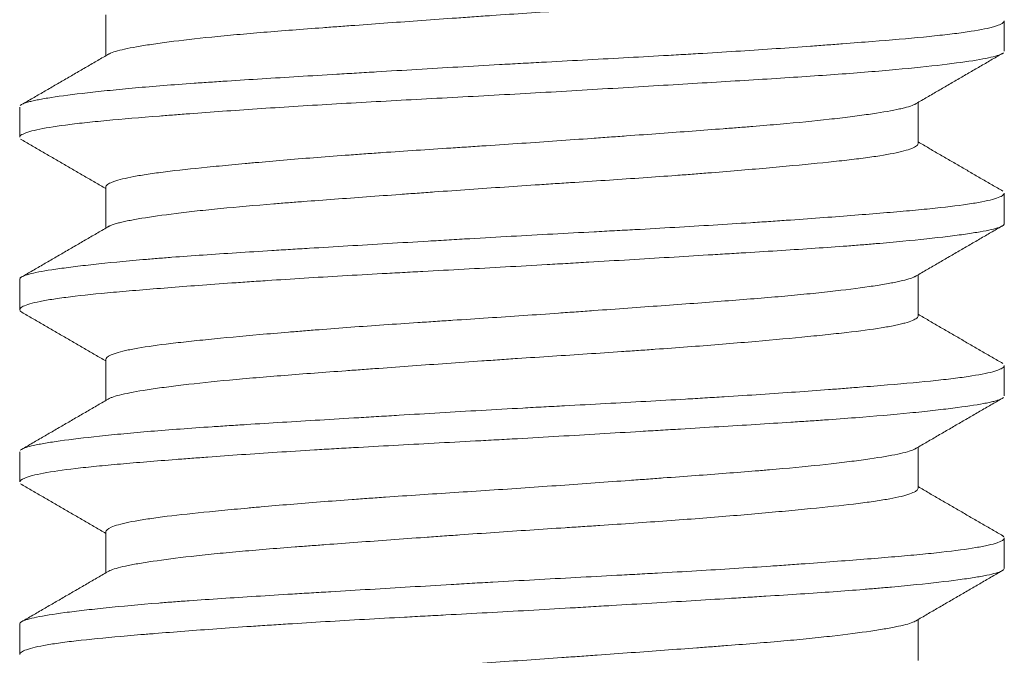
# Model space of a CAD drawing. Header units: millimetres. Extents: x 28 to 2257, y 19 to 785.
# Tile 40 of 55: x 1655.35 to 1659.35, y 366.12 to 368.7. Entities that reach past the tile are written whole.
import ezdxf

# ---------------------------------------------------------------- set-up
doc = ezdxf.new("R2010")
doc.units = ezdxf.units.MM
doc.layers.add('1', color=7, linetype='Continuous', true_color=0xffffff)

msp = doc.modelspace()

# ---------------------------------------------------------------- linework, layer by layer
at = {"layer": '1', "color": 155, "linetype": 'Continuous', "lineweight": 18}
for p, q in [((1655.7032, 368.719), (1655.7032, 368.5523)), ((1659.3532, 368.5709), (1659.3532, 368.6936)), ((1655.3532, 368.3434), (1655.3532, 368.2214)), ((1659.0032, 368.1956), (1659.0032, 368.3626)), ((1655.7032, 368.0193), (1655.7032, 367.8523)), ((1659.3532, 367.8715), (1659.3532, 367.9938)), ((1655.3532, 367.6437), (1655.3532, 367.521)), ((1659.0032, 367.4959), (1659.0032, 367.6626)), ((1655.7032, 367.3189), (1655.7032, 367.1523)), ((1659.3532, 367.1713), (1659.3532, 367.2934)), ((1655.3532, 366.9436), (1655.3532, 366.8215)), ((1659.0032, 366.7957), (1659.0032, 366.9626)), ((1655.7032, 366.6193), (1655.7032, 366.4523)), ((1659.3532, 366.4712), (1659.3532, 366.5939)), ((1655.3532, 366.2434), (1655.3532, 366.1211)), ((1659.0032, 366.0957), (1659.0032, 366.2626))]:
    msp.add_line(p, q, dxfattribs=at)
for points, knots in [([(1655.7129, 368.558), (1655.7143, 368.5588), (1655.7158, 368.5596), (1655.7238, 368.5636), (1655.7322, 368.5667), (1655.7631, 368.5759), (1655.7917, 368.5821), (1655.8374, 368.5901), (1655.847, 368.5918), (1655.8673, 368.595), (1655.878, 368.5967), (1655.9111, 368.6016), (1655.935, 368.6049), (1656.0115, 368.6149), (1656.0692, 368.6215), (1656.166, 368.6314), (1656.2002, 368.6347), (1656.2706, 368.6411), (1656.3071, 368.6442), (1656.4201, 368.6535), (1656.5001, 368.6597), (1656.6062, 368.6676), (1656.6278, 368.6692), (1656.6714, 368.6724), (1656.6933, 368.674), (1656.7595, 368.6789), (1656.8042, 368.6821), (1656.94, 368.692), (1657.0328, 368.6987), (1657.1517, 368.7071), (1657.1757, 368.7088), (1657.2236, 368.7122), (1657.2475, 368.7138), (1657.3191, 368.7188), (1657.3667, 368.722), (1657.5092, 368.7315), (1657.6038, 368.7376), (1657.7214, 368.7454), (1657.7449, 368.747), (1657.7914, 368.7501), (1657.8144, 368.7517), (1657.8829, 368.7564), (1657.9277, 368.7595), (1658.0599, 368.7691), (1658.1449, 368.7756), (1658.2471, 368.784), (1658.2672, 368.7857), (1658.3067, 368.789), (1658.3261, 368.7907), (1658.3833, 368.7957), (1658.4201, 368.799), (1658.4908, 368.8056), (1658.5248, 368.8088), (1658.59, 368.8152), (1658.6213, 368.8183), (1658.7106, 368.8277), (1658.7626, 368.8339), (1658.83, 368.8433), (1658.861, 368.8481), (1658.8878, 368.8529), (1658.9048, 368.8562), (1658.9129, 368.8579), (1658.9505, 368.8662), (1658.9722, 368.8728), (1658.9928, 368.8829), (1659, 368.8879), (1659.0027, 368.8928), (1659.0031, 368.895), (1659.0032, 368.8956), (1659.0032, 368.8962)], [0, 0, 0, 0, 0.007555, 0.007555, 0.036172, 0.036172, 0.093407, 0.093407, 0.107715, 0.107715, 0.122024, 0.122024, 0.150641, 0.150641, 0.207875, 0.207875, 0.236493, 0.236493, 0.26511, 0.26511, 0.322344, 0.322344, 0.336653, 0.336653, 0.350962, 0.350962, 0.379579, 0.379579, 0.436813, 0.436813, 0.451122, 0.451122, 0.46543, 0.46543, 0.494048, 0.494048, 0.551282, 0.551282, 0.565591, 0.565591, 0.579899, 0.579899, 0.608516, 0.608516, 0.665751, 0.665751, 0.68006, 0.68006, 0.694368, 0.694368, 0.722985, 0.722985, 0.751603, 0.751603, 0.78022, 0.78022, 0.837454, 0.837454, 0.866071, 0.88038, 0.88038, 0.894689, 0.894689, 0.951923, 0.951923, 0.98054, 0.994849, 0.994849, 1, 1, 1, 1]), ([(1655.3609, 368.3536), (1655.3669, 368.3573), (1655.3766, 368.361), (1655.3954, 368.3662), (1655.4014, 368.3677), (1655.4146, 368.3707), (1655.4361, 368.3752), (1655.4626, 368.3798), (1655.5221, 368.389), (1655.5706, 368.3953), (1655.6424, 368.4035), (1655.6574, 368.4051), (1655.6881, 368.4084), (1655.7356, 368.4134), (1655.7871, 368.4183), (1655.8956, 368.428), (1655.975, 368.4342), (1656.0834, 368.4419), (1656.1056, 368.4434), (1656.1504, 368.4465), (1656.2185, 368.451), (1656.2893, 368.4555), (1656.4343, 368.4645), (1656.5357, 368.4706), (1656.6685, 368.4787), (1656.6953, 368.4803), (1656.7491, 368.4835), (1656.8301, 368.4884), (1656.912, 368.4933), (1657.0772, 368.5031), (1657.1891, 368.5097), (1657.3311, 368.5178), (1657.3596, 368.5194), (1657.4162, 368.5225), (1657.5009, 368.5271), (1657.5848, 368.5316), (1657.7515, 368.5406), (1657.8611, 368.5465), (1657.9963, 368.5541), (1658.0232, 368.5557), (1658.0763, 368.5588), (1658.1551, 368.5635), (1658.2314, 368.5682), (1658.3805, 368.5778), (1658.4755, 368.5843), (1658.5885, 368.5925), (1658.6108, 368.5942), (1658.6543, 368.5975), (1658.6756, 368.5991), (1658.7383, 368.6039), (1658.7783, 368.6071), (1658.8931, 368.6163), (1658.9627, 368.6222), (1659.0407, 368.6298), (1659.0558, 368.6313), (1659.0848, 368.6344), (1659.1267, 368.6389), (1659.1637, 368.6436), (1659.231, 368.6529), (1659.2673, 368.6593), (1659.3014, 368.6676), (1659.3077, 368.6692), (1659.3189, 368.6726), (1659.334, 368.6775), (1659.3437, 368.6824), (1659.3516, 368.6887), (1659.3534, 368.6916), (1659.3532, 368.6945)], [0, 0, 0, 0, 0.034071, 0.034071, 0.047898, 0.047898, 0.061726, 0.089381, 0.089381, 0.14469, 0.14469, 0.158518, 0.158518, 0.172345, 0.2, 0.2, 0.25531, 0.25531, 0.269137, 0.269137, 0.282965, 0.310619, 0.310619, 0.365929, 0.365929, 0.379757, 0.379757, 0.393584, 0.421239, 0.421239, 0.476549, 0.476549, 0.490376, 0.490376, 0.504204, 0.531858, 0.531858, 0.587168, 0.587168, 0.600996, 0.600996, 0.614823, 0.642478, 0.642478, 0.697788, 0.697788, 0.711615, 0.711615, 0.725442, 0.725442, 0.753097, 0.753097, 0.808407, 0.808407, 0.822235, 0.822235, 0.836062, 0.863717, 0.863717, 0.919027, 0.919027, 0.932854, 0.932854, 0.946681, 0.974336, 0.974336, 1, 1, 1, 1]), ([(1659.3446, 368.5608), (1659.3399, 368.558), (1659.3332, 368.5553), (1659.3056, 368.5467), (1659.2775, 368.5407), (1659.2018, 368.5283), (1659.1554, 368.5221), (1659.0463, 368.5092), (1658.9835, 368.5027), (1658.8409, 368.4895), (1658.7631, 368.4831), (1658.637, 368.474), (1658.5934, 368.471), (1658.5031, 368.4649), (1658.4563, 368.4619), (1658.3112, 368.4528), (1658.2108, 368.4467), (1658.0548, 368.4373), (1658.0019, 368.4341), (1657.8944, 368.4276), (1657.8397, 368.4243), (1657.6729, 368.4144), (1657.5613, 368.4077), (1657.3931, 368.3981), (1657.337, 368.395), (1657.2244, 368.3888), (1657.1679, 368.3858), (1656.9984, 368.3767), (1656.8882, 368.3708), (1656.7268, 368.3617), (1656.6737, 368.3587), (1656.5688, 368.3525), (1656.517, 368.3493), (1656.364, 368.3397), (1656.2678, 368.3332), (1656.1316, 368.3234), (1656.0876, 368.3201), (1656.0237, 368.3153), (1656.0027, 368.3137), (1655.9615, 368.3104), (1655.9412, 368.3089), (1655.8419, 368.301), (1655.7705, 368.295), (1655.6749, 368.286), (1655.6449, 368.283), (1655.603, 368.2785), (1655.5895, 368.277), (1655.5635, 368.2739), (1655.551, 368.2723), (1655.4911, 368.2645), (1655.4526, 368.2581), (1655.4085, 368.2484), (1655.396, 368.2451), (1655.3808, 368.2401), (1655.3763, 368.2385), (1655.3685, 368.2352), (1655.3652, 368.2335), (1655.3563, 368.2282), (1655.3532, 368.2246), (1655.3532, 368.221)], [0, 0, 0, 0, 0.025311, 0.025311, 0.080817, 0.080817, 0.136323, 0.136323, 0.191829, 0.191829, 0.247336, 0.247336, 0.275089, 0.275089, 0.302842, 0.302842, 0.358348, 0.358348, 0.386101, 0.386101, 0.413854, 0.413854, 0.469361, 0.469361, 0.497114, 0.497114, 0.524867, 0.524867, 0.580373, 0.580373, 0.608126, 0.608126, 0.635879, 0.635879, 0.691385, 0.691385, 0.719139, 0.719139, 0.733015, 0.733015, 0.746892, 0.746892, 0.802398, 0.802398, 0.830151, 0.830151, 0.844028, 0.844028, 0.857904, 0.857904, 0.91341, 0.91341, 0.941163, 0.941163, 0.95504, 0.95504, 0.968917, 0.968917, 1, 1, 1, 1]), ([(1658.9935, 368.357), (1658.991, 368.3554), (1658.9879, 368.3539), (1658.9771, 368.3493), (1658.9632, 368.3446), (1658.9446, 368.3399), (1658.9311, 368.3367), (1658.9239, 368.3352), (1658.8853, 368.3272), (1658.8469, 368.3208), (1658.7781, 368.3109), (1658.7533, 368.3076), (1658.7133, 368.3025), (1658.6995, 368.3008), (1658.6709, 368.2975), (1658.6563, 368.2958), (1658.5812, 368.2874), (1658.5152, 368.2809), (1658.4075, 368.2714), (1658.3702, 368.2683), (1658.3119, 368.2635), (1658.2921, 368.262), (1658.252, 368.2588), (1658.2317, 368.2573), (1658.1291, 368.2494), (1658.0435, 368.2431), (1657.9099, 368.2333), (1657.8645, 368.23), (1657.7949, 368.225), (1657.7715, 368.2233), (1657.7247, 368.2199), (1657.7013, 368.2183), (1657.5837, 368.2098), (1657.4889, 368.2031), (1657.3453, 368.1933), (1657.2972, 368.19), (1657.2248, 368.1853), (1657.2007, 368.1837), (1657.1528, 368.1805), (1657.129, 368.179), (1657.0105, 368.1712), (1656.9177, 368.1651), (1656.8042, 368.1572), (1656.7816, 368.1556), (1656.7367, 368.1524), (1656.7143, 368.1507), (1656.6478, 368.1458), (1656.6047, 368.1426), (1656.4786, 368.1327), (1656.3991, 368.126), (1656.3054, 368.1176), (1656.2869, 368.1159), (1656.2506, 368.1126), (1656.2326, 368.1109), (1656.1802, 368.106), (1656.1469, 368.1028), (1656.052, 368.0933), (1655.9953, 368.0871), (1655.9327, 368.0793), (1655.9206, 368.0777), (1655.8972, 368.0745), (1655.886, 368.0729), (1655.8538, 368.0681), (1655.8344, 368.0649), (1655.7821, 368.0551), (1655.755, 368.0485), (1655.7312, 368.0401), (1655.7269, 368.0384), (1655.7194, 368.035), (1655.7162, 368.0333), (1655.7081, 368.0282), (1655.7049, 368.0249), (1655.7034, 368.0208), (1655.7032, 368.0199), (1655.7032, 368.0191)], [0, 0, 0, 0, 0.014273, 0.014273, 0.043048, 0.057436, 0.057436, 0.071823, 0.071823, 0.129374, 0.129374, 0.158149, 0.158149, 0.172537, 0.172537, 0.186924, 0.186924, 0.244475, 0.244475, 0.27325, 0.27325, 0.287638, 0.287638, 0.302026, 0.302026, 0.359576, 0.359576, 0.388352, 0.388352, 0.402739, 0.402739, 0.417127, 0.417127, 0.474678, 0.474678, 0.503453, 0.503453, 0.517841, 0.517841, 0.532228, 0.532228, 0.589779, 0.589779, 0.604167, 0.604167, 0.618554, 0.618554, 0.64733, 0.64733, 0.70488, 0.70488, 0.719268, 0.719268, 0.733656, 0.733656, 0.762431, 0.762431, 0.819982, 0.819982, 0.834369, 0.834369, 0.848757, 0.848757, 0.877532, 0.877532, 0.935083, 0.935083, 0.949471, 0.949471, 0.963858, 0.963858, 0.992634, 0.992634, 1, 1, 1, 1]), ([(1655.7126, 367.8578), (1655.721, 367.8629), (1655.7348, 367.8679), (1655.7602, 367.8746), (1655.7667, 367.8762), (1655.7806, 367.8793), (1655.7881, 367.8809), (1655.8119, 367.8857), (1655.8296, 367.8889), (1655.8883, 367.8985), (1655.9347, 367.9051), (1656.0155, 367.9151), (1656.0444, 367.9185), (1656.105, 367.9252), (1656.1367, 367.9285), (1656.2361, 367.9382), (1656.3081, 367.9444), (1656.4052, 367.9522), (1656.4251, 367.9538), (1656.4653, 367.9569), (1656.4856, 367.9585), (1656.5472, 367.9632), (1656.5891, 367.9663), (1656.7174, 367.9758), (1656.8063, 367.9823), (1656.9217, 367.9906), (1656.945, 367.9923), (1656.9918, 367.9957), (1657.0152, 367.9974), (1657.0856, 368.0024), (1657.1327, 368.0058), (1657.2745, 368.0158), (1657.3697, 368.0223), (1657.4897, 368.0302), (1657.5137, 368.0318), (1657.5614, 368.0349), (1657.5852, 368.0364), (1657.656, 368.0411), (1657.7026, 368.0442), (1657.8411, 368.0534), (1657.9313, 368.0597), (1658.0415, 368.0678), (1658.0633, 368.0694), (1658.1063, 368.0727), (1658.1275, 368.0744), (1658.1902, 368.0793), (1658.2308, 368.0826), (1658.3494, 368.0926), (1658.4239, 368.0993), (1658.5632, 368.1124), (1658.6261, 368.1186), (1658.7106, 368.1279), (1658.7503, 368.1326), (1658.7864, 368.1373), (1658.8095, 368.1404), (1658.8207, 368.142), (1658.8742, 368.15), (1658.9089, 368.1565), (1658.9492, 368.1664), (1658.9665, 368.1714), (1658.9792, 368.1764), (1658.9867, 368.1798), (1658.99, 368.1815), (1658.9997, 368.1876), (1659.0032, 368.1918), (1659.0032, 368.196)], [0, 0, 0, 0, 0.047161, 0.047161, 0.06147, 0.06147, 0.075778, 0.075778, 0.104396, 0.104396, 0.16163, 0.16163, 0.190247, 0.190247, 0.218864, 0.218864, 0.276099, 0.276099, 0.290408, 0.290408, 0.304716, 0.304716, 0.333333, 0.333333, 0.390568, 0.390568, 0.404876, 0.404876, 0.419185, 0.419185, 0.447802, 0.447802, 0.505037, 0.505037, 0.519345, 0.519345, 0.533654, 0.533654, 0.562271, 0.562271, 0.619505, 0.619505, 0.633814, 0.633814, 0.648123, 0.648123, 0.67674, 0.67674, 0.733974, 0.733974, 0.791209, 0.791209, 0.819826, 0.834135, 0.834135, 0.848443, 0.848443, 0.905678, 0.905678, 0.934295, 0.948603, 0.948603, 0.962912, 0.962912, 1, 1, 1, 1]), ([(1655.3532, 367.6445), (1655.3533, 367.6461), (1655.354, 367.6476), (1655.3567, 367.6507), (1655.3586, 367.6522), (1655.3636, 367.6553), (1655.373, 367.6598), (1655.3876, 367.6642), (1655.4237, 367.6732), (1655.4569, 367.6792), (1655.5102, 367.687), (1655.5214, 367.6886), (1655.545, 367.6918), (1655.5818, 367.6965), (1655.6231, 367.7014), (1655.7118, 367.7111), (1655.7787, 367.7177), (1655.8726, 367.7258), (1655.8919, 367.7274), (1655.9313, 367.7306), (1655.9513, 367.7322), (1656.0125, 367.7369), (1656.0548, 367.7399), (1656.186, 367.7489), (1656.2791, 367.7549), (1656.403, 367.7625), (1656.4282, 367.7641), (1656.4789, 367.7672), (1656.5555, 367.7718), (1656.6337, 367.7766), (1656.7925, 367.7861), (1656.9013, 367.7927), (1657.0411, 367.801), (1657.0693, 367.8026), (1657.1256, 367.8059), (1657.2099, 367.8109), (1657.2942, 367.8157), (1657.4626, 367.8251), (1657.5747, 367.8311), (1657.7146, 367.8386), (1657.7426, 367.8401), (1657.7981, 367.8431), (1657.8807, 367.8476), (1657.9614, 367.8521), (1658.1204, 367.8613), (1658.223, 367.8676), (1658.3472, 367.8757), (1658.3718, 367.8773), (1658.4202, 367.8806), (1658.4916, 367.8855), (1658.5596, 367.8904), (1658.691, 367.9002), (1658.7727, 367.9065), (1658.8669, 367.9142), (1658.8854, 367.9158), (1658.9213, 367.9188), (1658.9735, 367.9234), (1659.021, 367.9278), (1659.1101, 367.9368), (1659.1614, 367.9429), (1659.2151, 367.9509), (1659.2253, 367.9525), (1659.2446, 367.9557), (1659.2716, 367.9605), (1659.2933, 367.9654), (1659.3299, 367.9752), (1659.345, 367.9819), (1659.3521, 367.99), (1659.3529, 367.9916), (1659.3532, 367.9936), (1659.3532, 367.994), (1659.3532, 367.9944)], [0, 0, 0, 0, 0.013362, 0.013362, 0.026832, 0.026832, 0.040302, 0.067241, 0.067241, 0.121121, 0.121121, 0.134591, 0.134591, 0.14806, 0.175, 0.175, 0.228879, 0.228879, 0.242349, 0.242349, 0.255819, 0.255819, 0.282759, 0.282759, 0.336638, 0.336638, 0.350108, 0.350108, 0.363578, 0.390517, 0.390517, 0.444397, 0.444397, 0.457866, 0.457866, 0.471336, 0.498276, 0.498276, 0.552155, 0.552155, 0.565625, 0.565625, 0.579095, 0.606034, 0.606034, 0.659914, 0.659914, 0.673384, 0.673384, 0.686853, 0.713793, 0.713793, 0.767672, 0.767672, 0.781142, 0.781142, 0.794612, 0.821552, 0.821552, 0.875431, 0.875431, 0.888901, 0.888901, 0.902371, 0.92931, 0.92931, 0.98319, 0.98319, 0.996659, 0.996659, 1, 1, 1, 1]), ([(1659.3532, 367.8713), (1659.3533, 367.8689), (1659.3521, 367.8665), (1659.3478, 367.8627), (1659.3455, 367.8612), (1659.3396, 367.8581), (1659.3361, 367.8566), (1659.3154, 367.8491), (1659.2896, 367.8432), (1659.2374, 367.8341), (1659.2178, 367.831), (1659.1849, 367.8263), (1659.1734, 367.8247), (1659.1492, 367.8216), (1659.1365, 367.8199), (1659.0703, 367.8119), (1659.0096, 367.8053), (1658.9073, 367.7955), (1658.8713, 367.7923), (1658.8144, 367.7875), (1658.795, 367.7859), (1658.7552, 367.7827), (1658.7347, 367.7811), (1658.6306, 367.7733), (1658.5418, 367.7674), (1658.4009, 367.7584), (1658.3526, 367.7554), (1658.2781, 367.7508), (1658.253, 367.7493), (1658.202, 367.7462), (1658.1762, 367.7446), (1658.0459, 367.7367), (1657.9392, 367.7303), (1657.7757, 367.7205), (1657.7206, 367.7172), (1657.6371, 367.7123), (1657.6091, 367.7106), (1657.5528, 367.7073), (1657.5244, 367.7057), (1657.3827, 367.6975), (1657.2702, 367.6913), (1657.1026, 367.6823), (1657.0469, 367.6793), (1656.9637, 367.6748), (1656.9361, 367.6733), (1656.8808, 367.6703), (1656.8532, 367.6688), (1656.7161, 367.6612), (1656.6105, 367.6551), (1656.4579, 367.6456), (1656.4079, 367.6424), (1656.3346, 367.6376), (1656.3103, 367.636), (1656.2624, 367.6327), (1656.2386, 367.631), (1656.1219, 367.6228), (1656.0351, 367.6162), (1655.9147, 367.6068), (1655.8762, 367.6037), (1655.8209, 367.5991), (1655.8029, 367.5976), (1655.7677, 367.5946), (1655.7505, 367.5931), (1655.6672, 367.5855), (1655.6091, 367.5795), (1655.5346, 367.5703), (1655.5119, 367.5672), (1655.481, 367.5624), (1655.4713, 367.5608), (1655.4528, 367.5576), (1655.4441, 367.556), (1655.4037, 367.5478), (1655.381, 367.5412), (1655.3608, 367.5314), (1655.3565, 367.5281), (1655.3536, 367.5235), (1655.3532, 367.5222), (1655.3532, 367.5208)], [0, 0, 0, 0, 0.020439, 0.020439, 0.033886, 0.033886, 0.047332, 0.047332, 0.101119, 0.101119, 0.128012, 0.128012, 0.141459, 0.141459, 0.154905, 0.154905, 0.208692, 0.208692, 0.235585, 0.235585, 0.249032, 0.249032, 0.262478, 0.262478, 0.316265, 0.316265, 0.343158, 0.343158, 0.356605, 0.356605, 0.370052, 0.370052, 0.423838, 0.423838, 0.450731, 0.450731, 0.464178, 0.464178, 0.477625, 0.477625, 0.531411, 0.531411, 0.558305, 0.558305, 0.571751, 0.571751, 0.585198, 0.585198, 0.638985, 0.638985, 0.665878, 0.665878, 0.679324, 0.679324, 0.692771, 0.692771, 0.746558, 0.746558, 0.773451, 0.773451, 0.786898, 0.786898, 0.800344, 0.800344, 0.854131, 0.854131, 0.881024, 0.881024, 0.894471, 0.894471, 0.907917, 0.907917, 0.961704, 0.961704, 0.988597, 0.988597, 1, 1, 1, 1]), ([(1658.9942, 367.6574), (1658.9917, 367.6558), (1658.9887, 367.6543), (1658.9711, 367.6465), (1658.9489, 367.6404), (1658.9035, 367.6309), (1658.8864, 367.6277), (1658.8576, 367.6228), (1658.8474, 367.6212), (1658.8263, 367.6179), (1658.8153, 367.6163), (1658.7582, 367.608), (1658.7056, 367.6013), (1658.6164, 367.5913), (1658.5849, 367.588), (1658.5351, 367.583), (1658.5181, 367.5814), (1658.4835, 367.5781), (1658.4658, 367.5765), (1658.3762, 367.5686), (1658.2995, 367.5625), (1658.1771, 367.5531), (1658.135, 367.5499), (1658.0484, 367.5435), (1658.0045, 367.5402), (1657.8709, 367.5305), (1657.7794, 367.5239), (1657.662, 367.5154), (1657.6384, 367.5137), (1657.5908, 367.5104), (1657.5668, 367.5087), (1657.4948, 367.5036), (1657.4469, 367.5002), (1657.3034, 367.4904), (1657.2081, 367.4842), (1657.0893, 367.4764), (1657.0656, 367.4748), (1657.0182, 367.4717), (1656.9945, 367.4701), (1656.9241, 367.4654), (1656.8779, 367.4623), (1656.7418, 367.4528), (1656.6541, 367.4464), (1656.5484, 367.4381), (1656.5274, 367.4365), (1656.4859, 367.4331), (1656.4654, 367.4314), (1656.4051, 367.4264), (1656.3663, 367.423), (1656.2539, 367.413), (1656.1844, 367.4065), (1656.1044, 367.3985), (1656.0888, 367.3969), (1656.0582, 367.3938), (1656.0434, 367.3922), (1656.0003, 367.3875), (1655.9735, 367.3844), (1655.8983, 367.375), (1655.8553, 367.3687), (1655.8109, 367.3605), (1655.8024, 367.3589), (1655.7866, 367.3556), (1655.7792, 367.3539), (1655.7585, 367.3489), (1655.7468, 367.3455), (1655.7179, 367.3355), (1655.7067, 367.3287), (1655.7034, 367.321), (1655.7032, 367.32), (1655.7032, 367.3189)], [0, 0, 0, 0, 0.014246, 0.014246, 0.071691, 0.071691, 0.100414, 0.100414, 0.114775, 0.114775, 0.129136, 0.129136, 0.186581, 0.186581, 0.215303, 0.215303, 0.229665, 0.229665, 0.244026, 0.244026, 0.301471, 0.301471, 0.330193, 0.330193, 0.358915, 0.358915, 0.41636, 0.41636, 0.430722, 0.430722, 0.445083, 0.445083, 0.473805, 0.473805, 0.53125, 0.53125, 0.545611, 0.545611, 0.559972, 0.559972, 0.588695, 0.588695, 0.64614, 0.64614, 0.660501, 0.660501, 0.674862, 0.674862, 0.703585, 0.703585, 0.761029, 0.761029, 0.775391, 0.775391, 0.789752, 0.789752, 0.818474, 0.818474, 0.875919, 0.875919, 0.89028, 0.89028, 0.904642, 0.904642, 0.933364, 0.933364, 0.990809, 0.990809, 1, 1, 1, 1]), ([(1655.3543, 367.5172), (1655.3546, 367.5166), (1655.3551, 367.516), (1655.3571, 367.5139), (1655.3591, 367.5123), (1655.3618, 367.5107)], [0, 0, 0, 0, 0.272727, 0.272727, 1, 1, 1, 1]), ([(1655.7132, 367.1581), (1655.7157, 367.1596), (1655.7186, 367.1611), (1655.7256, 367.1641), (1655.7297, 367.1656), (1655.7437, 367.1703), (1655.755, 367.1734), (1655.7946, 367.1827), (1655.8288, 367.189), (1655.8814, 367.1972), (1655.8924, 367.1988), (1655.9155, 367.2022), (1655.9274, 367.2038), (1655.9645, 367.2088), (1655.9909, 367.2122), (1656.0748, 367.2221), (1656.1372, 367.2288), (1656.2233, 367.2368), (1656.241, 367.2384), (1656.2771, 367.2416), (1656.2954, 367.2432), (1656.3512, 367.2479), (1656.3895, 367.251), (1656.5077, 367.2603), (1656.5908, 367.2665), (1656.7003, 367.2745), (1656.7226, 367.2762), (1656.7673, 367.2794), (1656.7898, 367.2811), (1656.8575, 367.286), (1656.9031, 367.2893), (1657.0414, 367.2993), (1657.1354, 367.306), (1657.2552, 367.3144), (1657.2793, 367.316), (1657.3273, 367.3193), (1657.3513, 367.321), (1657.4229, 367.3258), (1657.4705, 367.3289), (1657.6124, 367.3382), (1657.7061, 367.3443), (1657.822, 367.3522), (1657.845, 367.3538), (1657.8906, 367.3569), (1657.9132, 367.3585), (1657.9801, 367.3633), (1658.0239, 367.3665), (1658.1525, 367.3762), (1658.2346, 367.3828), (1658.3914, 367.3963), (1658.4638, 367.403), (1658.5637, 367.4126), (1658.6115, 367.4173), (1658.656, 367.422), (1658.6849, 367.4251), (1658.699, 367.4267), (1658.7672, 367.4345), (1658.8141, 367.4407), (1658.8734, 367.4503), (1658.9003, 367.4551), (1658.923, 367.46), (1658.9371, 367.4634), (1658.9437, 367.4651), (1658.974, 367.4734), (1658.9899, 367.4802), (1659.0015, 367.49), (1659.0033, 367.4932), (1659.0032, 367.4964)], [0, 0, 0, 0, 0.013393, 0.013393, 0.027701, 0.027701, 0.056319, 0.056319, 0.113553, 0.113553, 0.127862, 0.127862, 0.14217, 0.14217, 0.170788, 0.170788, 0.228022, 0.228022, 0.242331, 0.242331, 0.256639, 0.256639, 0.285256, 0.285256, 0.342491, 0.342491, 0.356799, 0.356799, 0.371108, 0.371108, 0.399725, 0.399725, 0.45696, 0.45696, 0.471268, 0.471268, 0.485577, 0.485577, 0.514194, 0.514194, 0.571429, 0.571429, 0.585737, 0.585737, 0.600046, 0.600046, 0.628663, 0.628663, 0.685897, 0.685897, 0.743132, 0.743132, 0.771749, 0.786058, 0.786058, 0.800366, 0.800366, 0.857601, 0.857601, 0.886218, 0.900527, 0.900527, 0.914835, 0.914835, 0.97207, 0.97207, 1, 1, 1, 1]), ([(1655.3612, 366.9538), (1655.37, 366.9591), (1655.3863, 366.9643), (1655.4169, 366.9712), (1655.4242, 366.9727), (1655.44, 366.9758), (1655.4654, 366.9803), (1655.4957, 366.985), (1655.5627, 366.9943), (1655.6158, 367.0007), (1655.6931, 367.009), (1655.7092, 367.0106), (1655.7422, 367.0139), (1655.7931, 367.0189), (1655.8478, 367.0237), (1655.9622, 367.0333), (1656.0453, 367.0394), (1656.1576, 367.0469), (1656.1806, 367.0485), (1656.2271, 367.0515), (1656.2977, 367.056), (1656.3706, 367.0605), (1656.5196, 367.0697), (1656.6231, 367.0759), (1656.7577, 367.084), (1656.785, 367.0857), (1656.8397, 367.0889), (1656.9219, 367.0939), (1657.0048, 367.0988), (1657.1714, 367.1087), (1657.2836, 367.1152), (1657.4253, 367.123), (1657.4538, 367.1246), (1657.5104, 367.1276), (1657.5951, 367.1322), (1657.6786, 367.1366), (1657.844, 367.1456), (1657.9522, 367.1515), (1658.0848, 367.1593), (1658.1112, 367.1609), (1658.1635, 367.164), (1658.2409, 367.1688), (1658.3154, 367.1736), (1658.4608, 367.1832), (1658.5527, 367.1898), (1658.6612, 367.198), (1658.6826, 367.1996), (1658.7245, 367.2029), (1658.7859, 367.2077), (1658.8431, 367.2123), (1658.952, 367.2213), (1659.0172, 367.2273), (1659.0894, 367.2349), (1659.1033, 367.2364), (1659.1301, 367.2395), (1659.1686, 367.2441), (1659.2019, 367.2488), (1659.2619, 367.2583), (1659.2931, 367.2648), (1659.3206, 367.2731), (1659.3255, 367.2748), (1659.3342, 367.2781), (1659.3453, 367.283), (1659.3511, 367.2879), (1659.353, 367.2921), (1659.3532, 367.2931), (1659.3532, 367.2941)], [0, 0, 0, 0, 0.049202, 0.049202, 0.063054, 0.063054, 0.076906, 0.10461, 0.10461, 0.160018, 0.160018, 0.17387, 0.17387, 0.187722, 0.215426, 0.215426, 0.270833, 0.270833, 0.284685, 0.284685, 0.298537, 0.326241, 0.326241, 0.381649, 0.381649, 0.395501, 0.395501, 0.409353, 0.437057, 0.437057, 0.492465, 0.492465, 0.506316, 0.506316, 0.520168, 0.547872, 0.547872, 0.60328, 0.60328, 0.617132, 0.617132, 0.630984, 0.658688, 0.658688, 0.714096, 0.714096, 0.727948, 0.727948, 0.7418, 0.769504, 0.769504, 0.824911, 0.824911, 0.838763, 0.838763, 0.852615, 0.880319, 0.880319, 0.935727, 0.935727, 0.949579, 0.949579, 0.963431, 0.991135, 0.991135, 1, 1, 1, 1]), ([(1659.3449, 367.1609), (1659.343, 367.1598), (1659.3408, 367.1587), (1659.3315, 367.1546), (1659.3223, 367.1517), (1659.3049, 367.1472), (1659.2985, 367.1457), (1659.2846, 367.1427), (1659.277, 367.1411), (1659.2362, 367.1335), (1659.1948, 367.1274), (1659.1199, 367.1179), (1659.0929, 367.1146), (1659.049, 367.1098), (1659.0338, 367.1081), (1659.0024, 367.1048), (1658.9861, 367.1032), (1658.9025, 367.0949), (1658.8288, 367.0884), (1658.7081, 367.0791), (1658.6662, 367.076), (1658.6008, 367.0715), (1658.5786, 367.07), (1658.5332, 367.0669), (1658.5101, 367.0654), (1658.3932, 367.0579), (1658.2954, 367.0519), (1658.1426, 367.0426), (1658.0906, 367.0394), (1658.0111, 367.0346), (1657.9843, 367.033), (1657.9302, 367.0298), (1657.9028, 367.0281), (1657.7659, 367.0199), (1657.6553, 367.0133), (1657.4876, 367.0035), (1657.4315, 367.0003), (1657.3468, 366.9955), (1657.3185, 366.994), (1657.2618, 366.9908), (1657.2334, 366.9893), (1657.0919, 366.9816), (1656.9808, 366.9758), (1656.8173, 366.9668), (1656.7633, 366.9638), (1656.6832, 366.9592), (1656.6566, 366.9577), (1656.6037, 366.9546), (1656.5773, 366.953), (1656.4474, 366.9451), (1656.3486, 366.9387), (1656.2078, 366.9289), (1656.1622, 366.9256), (1656.0956, 366.9207), (1656.0737, 366.9191), (1656.0307, 366.9158), (1656.0094, 366.9142), (1655.9057, 366.9061), (1655.8303, 366.9001), (1655.7282, 366.8911), (1655.6961, 366.8881), (1655.6506, 366.8836), (1655.6359, 366.8821), (1655.6075, 366.879), (1655.5938, 366.8775), (1655.5281, 366.8697), (1655.4847, 366.8635), (1655.4329, 366.8539), (1655.4178, 366.8506), (1655.3987, 366.8457), (1655.3929, 366.844), (1655.3824, 366.8407), (1655.3777, 366.839), (1655.3602, 366.8318), (1655.3534, 366.8264), (1655.3532, 366.8212)], [0, 0, 0, 0, 0.010213, 0.010213, 0.037966, 0.037966, 0.051843, 0.051843, 0.065719, 0.065719, 0.121226, 0.121226, 0.148979, 0.148979, 0.162855, 0.162855, 0.176732, 0.176732, 0.232238, 0.232238, 0.259991, 0.259991, 0.273868, 0.273868, 0.287744, 0.287744, 0.34325, 0.34325, 0.371004, 0.371004, 0.38488, 0.38488, 0.398757, 0.398757, 0.454263, 0.454263, 0.482016, 0.482016, 0.495893, 0.495893, 0.509769, 0.509769, 0.565275, 0.565275, 0.593028, 0.593028, 0.606905, 0.606905, 0.620782, 0.620782, 0.676288, 0.676288, 0.704041, 0.704041, 0.717917, 0.717917, 0.731794, 0.731794, 0.7873, 0.7873, 0.815053, 0.815053, 0.82893, 0.82893, 0.842806, 0.842806, 0.898313, 0.898313, 0.926066, 0.926066, 0.939942, 0.939942, 0.953819, 0.953819, 1, 1, 1, 1]), ([(1658.9931, 366.9567), (1658.9911, 366.9555), (1658.9889, 366.9544), (1658.9795, 366.9502), (1658.9706, 366.947), (1658.9485, 366.9408), (1658.9355, 366.9376), (1658.8905, 366.9282), (1658.8529, 366.9218), (1658.7963, 366.9135), (1658.7845, 366.9119), (1658.76, 366.9085), (1658.7472, 366.9068), (1658.7075, 366.9018), (1658.6794, 366.8984), (1658.5906, 366.8884), (1658.5253, 366.8818), (1658.4359, 366.8739), (1658.4177, 366.8723), (1658.3803, 366.8691), (1658.3612, 366.8675), (1658.3033, 366.8628), (1658.2636, 366.8597), (1658.1417, 366.8503), (1658.0565, 366.844), (1657.945, 366.8359), (1657.9224, 366.8342), (1657.8768, 366.8309), (1657.8538, 366.8293), (1657.7846, 366.8243), (1657.7382, 366.8209), (1657.5979, 366.8108), (1657.503, 366.8041), (1657.3588, 366.7942), (1657.3102, 366.7909), (1657.2141, 366.7845), (1657.1664, 366.7814), (1657.0245, 366.7721), (1656.9314, 366.766), (1656.8169, 366.7581), (1656.7941, 366.7564), (1656.7488, 366.7532), (1656.7265, 366.7516), (1656.6602, 366.7468), (1656.6171, 366.7435), (1656.4908, 366.7337), (1656.4106, 366.727), (1656.3157, 366.7185), (1656.297, 366.7169), (1656.2604, 366.7135), (1656.2425, 366.7118), (1656.1899, 366.7069), (1656.1565, 366.7037), (1656.0609, 366.6942), (1656.0033, 366.6881), (1655.9395, 366.6802), (1655.9271, 366.6786), (1655.9035, 366.6754), (1655.8922, 366.6738), (1655.8597, 366.669), (1655.84, 366.6658), (1655.7866, 366.6561), (1655.7586, 366.6495), (1655.7187, 366.6359), (1655.7073, 366.6291), (1655.7035, 366.6213), (1655.7032, 366.6201), (1655.7032, 366.6188)], [0, 0, 0, 0, 0.010589, 0.010589, 0.039365, 0.039365, 0.06814, 0.06814, 0.125691, 0.125691, 0.140078, 0.140078, 0.154466, 0.154466, 0.183241, 0.183241, 0.240792, 0.240792, 0.25518, 0.25518, 0.269567, 0.269567, 0.298343, 0.298343, 0.355893, 0.355893, 0.370281, 0.370281, 0.384669, 0.384669, 0.413444, 0.413444, 0.470994, 0.470994, 0.49977, 0.49977, 0.528545, 0.528545, 0.586096, 0.586096, 0.600483, 0.600483, 0.614871, 0.614871, 0.643646, 0.643646, 0.701197, 0.701197, 0.715585, 0.715585, 0.729972, 0.729972, 0.758748, 0.758748, 0.816298, 0.816298, 0.830686, 0.830686, 0.845074, 0.845074, 0.873849, 0.873849, 0.9314, 0.9314, 0.98895, 0.98895, 1, 1, 1, 1]), ([(1655.712, 366.4574), (1655.714, 366.4587), (1655.7164, 366.46), (1655.7324, 366.4674), (1655.7537, 366.4736), (1655.7905, 366.4814), (1655.7984, 366.483), (1655.8152, 366.4862), (1655.8241, 366.4878), (1655.8521, 366.4927), (1655.8726, 366.4959), (1655.9393, 366.5057), (1655.9909, 366.5124), (1656.0643, 366.5207), (1656.0795, 366.5224), (1656.1106, 366.5258), (1656.1266, 366.5274), (1656.1754, 366.5324), (1656.2093, 366.5356), (1656.3149, 366.545), (1656.3907, 366.5512), (1656.4921, 366.559), (1656.5128, 366.5606), (1656.5546, 366.5637), (1656.5756, 366.5653), (1656.6394, 366.5701), (1656.6826, 366.5733), (1656.8146, 366.5829), (1656.9055, 366.5895), (1657.0228, 366.5979), (1657.0465, 366.5996), (1657.0938, 366.603), (1657.1175, 366.6047), (1657.1885, 366.6097), (1657.236, 366.613), (1657.3784, 366.6229), (1657.4736, 366.6291), (1657.593, 366.637), (1657.6168, 366.6385), (1657.664, 366.6416), (1657.6875, 366.6432), (1657.7574, 366.6478), (1657.8034, 366.6509), (1657.9394, 366.6603), (1658.0276, 366.6666), (1658.1987, 366.6799), (1658.2792, 366.6865), (1658.3925, 366.6965), (1658.4473, 366.7015), (1658.4993, 366.7064), (1658.5333, 366.7096), (1658.55, 366.7113), (1658.6316, 366.7193), (1658.6898, 366.7254), (1658.7669, 366.7347), (1658.8029, 366.7394), (1658.835, 366.7441), (1658.8555, 366.7473), (1658.8653, 366.749), (1658.9118, 366.7571), (1658.9409, 366.7637), (1658.9725, 366.7737), (1658.9854, 366.7787), (1658.9937, 366.7837), (1658.9982, 366.7871), (1658.9999, 366.7888), (1659.0025, 366.7924), (1659.0032, 366.7943), (1659.0032, 366.7962)], [0, 0, 0, 0, 0.011883, 0.011883, 0.069013, 0.069013, 0.083295, 0.083295, 0.097578, 0.097578, 0.126143, 0.126143, 0.183272, 0.183272, 0.197555, 0.197555, 0.211837, 0.211837, 0.240402, 0.240402, 0.297532, 0.297532, 0.311814, 0.311814, 0.326097, 0.326097, 0.354662, 0.354662, 0.411792, 0.411792, 0.426074, 0.426074, 0.440356, 0.440356, 0.468921, 0.468921, 0.526051, 0.526051, 0.540334, 0.540334, 0.554616, 0.554616, 0.583181, 0.583181, 0.640311, 0.640311, 0.697441, 0.697441, 0.726005, 0.740288, 0.740288, 0.75457, 0.75457, 0.8117, 0.8117, 0.840265, 0.854548, 0.854548, 0.86883, 0.86883, 0.92596, 0.92596, 0.954525, 0.968807, 0.968807, 0.98309, 0.98309, 1, 1, 1, 1]), ([(1655.3532, 366.2446), (1655.3535, 366.2479), (1655.3564, 366.2511), (1655.3646, 366.2558), (1655.3679, 366.2573), (1655.3756, 366.2603), (1655.3889, 366.2648), (1655.4075, 366.2693), (1655.4514, 366.2783), (1655.4896, 366.2843), (1655.5488, 366.2923), (1655.5613, 366.2939), (1655.5873, 366.2971), (1655.6278, 366.302), (1655.6726, 366.3068), (1655.768, 366.3166), (1655.8391, 366.3232), (1655.9376, 366.3311), (1655.9578, 366.3327), (1655.9992, 366.3359), (1656.0622, 366.3405), (1656.1282, 366.345), (1656.2643, 366.354), (1656.3603, 366.3599), (1656.487, 366.3677), (1656.5127, 366.3692), (1656.5647, 366.3724), (1656.6431, 366.3771), (1656.7229, 366.3819), (1656.8842, 366.3916), (1656.9941, 366.3982), (1657.1345, 366.4065), (1657.1628, 366.4081), (1657.2195, 366.4114), (1657.2478, 366.413), (1657.3325, 366.4179), (1657.3888, 366.421), (1657.5572, 366.4302), (1657.6686, 366.4361), (1657.8069, 366.4436), (1657.8345, 366.4451), (1657.8896, 366.4481), (1657.9713, 366.4527), (1658.0509, 366.4573), (1658.2071, 366.4666), (1658.3074, 366.4729), (1658.4278, 366.4811), (1658.4517, 366.4828), (1658.4988, 366.4861), (1658.5681, 366.491), (1658.6337, 366.4959), (1658.7601, 366.5056), (1658.8379, 366.5117), (1658.9268, 366.5193), (1658.9442, 366.5208), (1658.9781, 366.5239), (1659.0272, 366.5284), (1659.0714, 366.5329), (1659.1537, 366.542), (1659.2001, 366.5482), (1659.2475, 366.5562), (1659.2564, 366.5578), (1659.2731, 366.5611), (1659.2964, 366.566), (1659.3143, 366.5709), (1659.343, 366.5808), (1659.3529, 366.5874), (1659.3532, 366.594), (1659.3532, 366.5942), (1659.3532, 366.5945)], [0, 0, 0, 0, 0.028017, 0.028017, 0.041487, 0.041487, 0.054957, 0.081897, 0.081897, 0.135776, 0.135776, 0.149246, 0.149246, 0.162716, 0.189655, 0.189655, 0.243534, 0.243534, 0.257004, 0.257004, 0.270474, 0.297414, 0.297414, 0.351293, 0.351293, 0.364763, 0.364763, 0.378233, 0.405172, 0.405172, 0.459052, 0.459052, 0.472522, 0.472522, 0.485991, 0.485991, 0.512931, 0.512931, 0.56681, 0.56681, 0.58028, 0.58028, 0.59375, 0.62069, 0.62069, 0.674569, 0.674569, 0.688039, 0.688039, 0.701509, 0.728448, 0.728448, 0.782328, 0.782328, 0.795797, 0.795797, 0.809267, 0.836207, 0.836207, 0.890086, 0.890086, 0.903556, 0.903556, 0.917026, 0.943966, 0.943966, 0.997845, 0.997845, 1, 1, 1, 1]), ([(1659.3518, 366.5981), (1659.3518, 366.5982), (1659.3517, 366.5983), (1659.3505, 366.6), (1659.3477, 366.6024), (1659.3434, 366.6048), (1659.3416, 366.6057)], [0, 0, 0, 0, 0.043269, 0.043269, 0.644231, 1, 1, 1, 1]), ([(1659.3532, 366.4708), (1659.3532, 366.4703), (1659.3531, 366.4698), (1659.3526, 366.4678), (1659.3516, 366.4663), (1659.3484, 366.4632), (1659.3462, 366.4616), (1659.3323, 366.4541), (1659.3117, 366.4482), (1659.2671, 366.4392), (1659.25, 366.4362), (1659.2208, 366.4315), (1659.2104, 366.43), (1659.1886, 366.4268), (1659.1771, 366.4252), (1659.1171, 366.4173), (1659.061, 366.4108), (1658.9651, 366.401), (1658.9311, 366.3978), (1658.8772, 366.3929), (1658.8587, 366.3912), (1658.8207, 366.388), (1658.8012, 366.3864), (1658.702, 366.3784), (1658.6167, 366.3724), (1658.4802, 366.3635), (1658.4333, 366.3605), (1658.3607, 366.3559), (1658.3362, 366.3544), (1658.2863, 366.3513), (1658.261, 366.3498), (1658.1338, 366.342), (1658.0291, 366.3357), (1657.8676, 366.326), (1657.813, 366.3227), (1657.7301, 366.3178), (1657.7022, 366.3161), (1657.6461, 366.3128), (1657.6179, 366.3111), (1657.4773, 366.3029), (1657.3649, 366.2965), (1657.1967, 366.2873), (1657.1406, 366.2843), (1657.0567, 366.2798), (1657.0287, 366.2783), (1656.9727, 366.2753), (1656.9448, 366.2738), (1656.8065, 366.2663), (1656.6993, 366.2603), (1656.5434, 366.2509), (1656.4923, 366.2478), (1656.4168, 366.243), (1656.3919, 366.2414), (1656.3425, 366.2381), (1656.318, 366.2365), (1656.1978, 366.2283), (1656.1079, 366.2217), (1655.982, 366.2121), (1655.9416, 366.2089), (1655.8833, 366.2042), (1655.8642, 366.2027), (1655.8268, 366.1996), (1655.8086, 366.1981), (1655.7201, 366.1905), (1655.6577, 366.1846), (1655.5761, 366.1755), (1655.5509, 366.1724), (1655.5163, 366.1677), (1655.5053, 366.1661), (1655.4843, 366.1629), (1655.4743, 366.1613), (1655.4276, 366.1533), (1655.3997, 366.1467), (1655.3717, 366.1369), (1655.3647, 366.1336), (1655.3577, 366.1287), (1655.3559, 366.127), (1655.3539, 366.1241), (1655.3534, 366.1228), (1655.3532, 366.1215)], [0, 0, 0, 0, 0.004102, 0.004102, 0.017595, 0.017595, 0.031088, 0.031088, 0.08506, 0.08506, 0.112047, 0.112047, 0.12554, 0.12554, 0.139033, 0.139033, 0.193005, 0.193005, 0.219991, 0.219991, 0.233484, 0.233484, 0.246978, 0.246978, 0.30095, 0.30095, 0.327936, 0.327936, 0.341429, 0.341429, 0.354922, 0.354922, 0.408895, 0.408895, 0.435881, 0.435881, 0.449374, 0.449374, 0.462867, 0.462867, 0.516839, 0.516839, 0.543826, 0.543826, 0.557319, 0.557319, 0.570812, 0.570812, 0.624784, 0.624784, 0.65177, 0.65177, 0.665263, 0.665263, 0.678756, 0.678756, 0.732729, 0.732729, 0.759715, 0.759715, 0.773208, 0.773208, 0.786701, 0.786701, 0.840674, 0.840674, 0.86766, 0.86766, 0.881153, 0.881153, 0.894646, 0.894646, 0.948618, 0.948618, 0.975604, 0.975604, 0.989098, 0.989098, 1, 1, 1, 1]), ([(1658.9937, 366.2571), (1658.9918, 366.2559), (1658.9896, 366.2548), (1658.9739, 366.2474), (1658.9525, 366.2413), (1658.9155, 366.2334), (1658.9076, 366.2318), (1658.8907, 366.2286), (1658.8818, 366.227), (1658.8535, 366.2221), (1658.8329, 366.2189), (1658.7657, 366.209), (1658.7137, 366.2023), (1658.6398, 366.1939), (1658.6246, 366.1922), (1658.5932, 366.1889), (1658.5772, 366.1872), (1658.528, 366.1823), (1658.4938, 366.179), (1658.3874, 366.1695), (1658.3111, 366.1634), (1658.2091, 366.1555), (1658.1883, 366.1539), (1658.1462, 366.1508), (1658.125, 366.1492), (1658.0608, 366.1444), (1658.0172, 366.1412), (1657.8845, 366.1315), (1657.7931, 366.1248), (1657.6752, 366.1164), (1657.6514, 366.1147), (1657.6038, 366.1113), (1657.58, 366.1096), (1657.5085, 366.1045), (1657.4609, 366.1012), (1657.3177, 366.0913), (1657.2221, 366.0851), (1657.1025, 366.0772), (1657.0786, 366.0757), (1657.0311, 366.0725), (1657.0076, 366.071), (1656.9375, 366.0663), (1656.8914, 366.0632), (1656.7551, 366.0538), (1656.6668, 366.0474), (1656.5385, 366.0374), (1656.497, 366.0341), (1656.4165, 366.0274), (1656.3387, 366.0207), (1656.2476, 366.0124), (1656.1959, 366.0075), (1656.1621, 366.0042), (1656.1455, 366.0026), (1656.0644, 365.9946), (1656.0067, 365.9884), (1655.9305, 365.9791), (1655.895, 365.9744), (1655.8635, 365.9696), (1655.8434, 365.9663), (1655.8338, 365.9647), (1655.7883, 365.9565), (1655.7602, 365.9499), (1655.7301, 365.9398), (1655.718, 365.9348), (1655.7106, 365.9297), (1655.7067, 365.9264), (1655.7052, 365.9247), (1655.7036, 365.9217), (1655.7033, 365.9205), (1655.7032, 365.9192)], [0, 0, 0, 0, 0.010589, 0.010589, 0.06814, 0.06814, 0.082528, 0.082528, 0.096915, 0.096915, 0.125691, 0.125691, 0.183241, 0.183241, 0.197629, 0.197629, 0.212017, 0.212017, 0.240792, 0.240792, 0.298343, 0.298343, 0.31273, 0.31273, 0.327118, 0.327118, 0.355893, 0.355893, 0.413444, 0.413444, 0.427831, 0.427831, 0.442219, 0.442219, 0.470994, 0.470994, 0.528545, 0.528545, 0.542933, 0.542933, 0.55732, 0.55732, 0.586096, 0.586096, 0.643646, 0.643646, 0.672422, 0.672422, 0.701197, 0.729972, 0.74436, 0.74436, 0.758748, 0.758748, 0.816298, 0.816298, 0.845074, 0.859461, 0.859461, 0.873849, 0.873849, 0.9314, 0.9314, 0.960175, 0.974563, 0.974563, 0.98895, 0.98895, 1, 1, 1, 1])]:
    msp.add_open_spline(points, degree=3, knots=knots, dxfattribs=at)
for points in [[(1655.7157, 368.5596), (1655.5356, 368.4549), (1655.3555, 368.3505)], [(1658.9895, 368.3546), (1659.1696, 368.4593), (1659.3498, 368.5638)], [(1655.3568, 368.2137), (1655.53, 368.1132), (1655.7032, 368.0126)], [(1659.347, 368.0027), (1659.175, 368.1024), (1659.0032, 368.2022)], [(1658.9895, 367.6546), (1659.1696, 367.7593), (1659.3497, 367.8637)], [(1655.7157, 367.8595), (1655.5356, 367.7549), (1655.3554, 367.6504)], [(1655.3568, 367.5136), (1655.5301, 367.4132), (1655.7032, 367.3126)], [(1659.3469, 367.3027), (1659.1749, 367.4024), (1659.0032, 367.5022)], [(1655.7156, 367.1595), (1655.5355, 367.0549), (1655.3554, 366.9504)], [(1658.9895, 366.9546), (1659.1695, 367.0592), (1659.3497, 367.1637)], [(1655.3568, 366.8136), (1655.5301, 366.7132), (1655.7032, 366.6126)], [(1659.3468, 366.6028), (1659.1749, 366.7024), (1659.0032, 366.8022)], [(1658.9894, 366.2546), (1659.1695, 366.3592), (1659.3497, 366.4637)], [(1655.7156, 366.4595), (1655.5355, 366.3549), (1655.3553, 366.2504)]]:
    msp.add_open_spline(points, degree=2, dxfattribs=at)

doc.saveas('drawing.dxf')
